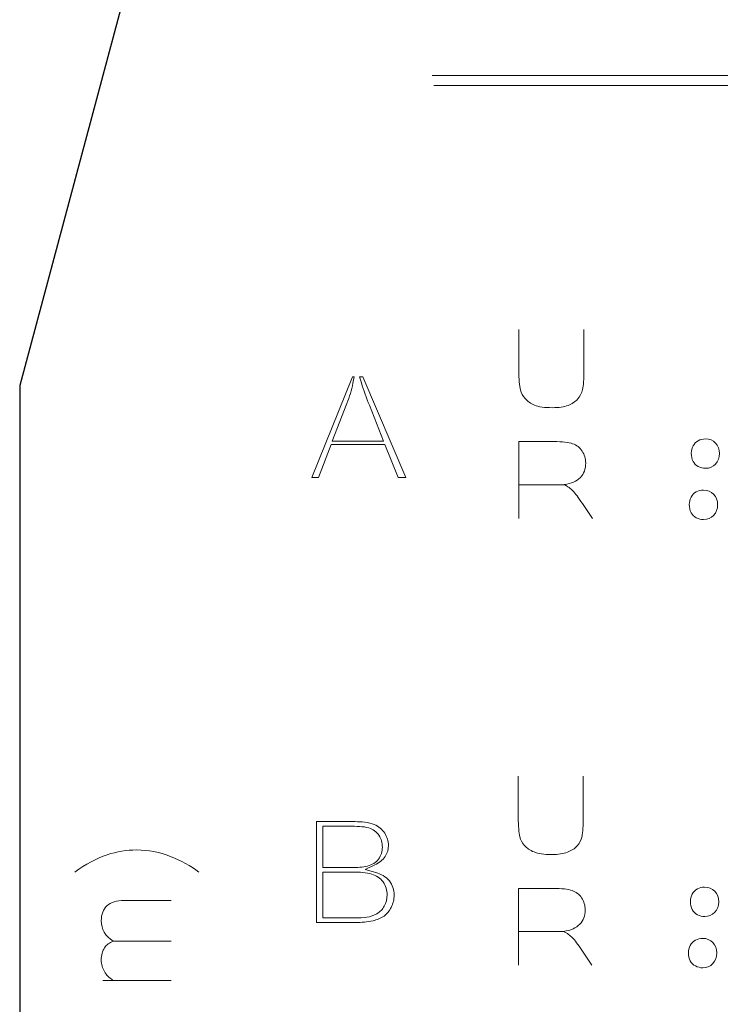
# Model space of a CAD drawing. Header units: millimetres. Extents: x 5 to 192, y 9 to 98.
# Tile 11 of 52: x 16 to 27, y 55 to 70. Entities that reach past the tile are written whole.
import ezdxf

# ---------------------------------------------------------------- set-up
doc = ezdxf.new("R2010")
doc.units = ezdxf.units.MM
doc.header["$MEASUREMENT"] = 0
doc.layers.add('Vrstva 1', color=7, linetype='Continuous')

msp = doc.modelspace()

# ---------------------------------------------------------------- linework, layer by layer
at = {"layer": 'Vrstva 1', "lineweight": 25}
for points in [[(18.292, 71.623), (18.292, 71.623), (16.376, 64.472), (16.376, 64.472)], [(16.376, 64.472), (16.376, 64.472), (16.376, 53.658), (16.376, 53.658)]]:
    msp.add_open_spline(points, degree=3, dxfattribs=at)
at = {"layer": 'Vrstva 1', "color": 250, "lineweight": 5}
for points in [[(22.596, 69.143), (22.596, 69.143), (77.734, 69.143), (77.734, 69.143)], [(22.619, 68.988), (22.619, 68.988), (77.756, 68.988), (77.756, 68.988)], [(24.597, 62.974), (24.597, 62.974), (23.902, 62.974), (23.902, 62.974)], [(24.588, 56.241), (24.588, 56.241), (23.893, 56.241), (23.893, 56.241)], [(18.661, 56.097), (18.661, 56.097), (17.789, 56.097), (17.789, 56.097)], [(18.662, 55.503), (18.662, 55.503), (17.63, 55.503), (17.63, 55.503)]]:
    msp.add_open_spline(points, degree=3, dxfattribs=at)
for points, knots in [([(24.882, 65.313), (24.882, 65.313), (24.882, 64.704), (24.882, 64.704), (24.882, 64.704), (24.882, 64.565), (24.876, 64.467), (24.862, 64.41), (24.862, 64.41), (24.849, 64.352), (24.824, 64.304), (24.788, 64.264), (24.788, 64.264), (24.752, 64.225), (24.704, 64.193), (24.643, 64.17), (24.643, 64.17), (24.583, 64.146), (24.504, 64.135), (24.407, 64.135), (24.407, 64.135), (24.289, 64.135), (24.2, 64.147), (24.139, 64.173), (24.139, 64.173), (24.079, 64.199), (24.031, 64.232), (23.996, 64.273), (23.996, 64.273), (23.96, 64.313), (23.937, 64.356), (23.926, 64.401), (23.926, 64.401), (23.91, 64.467), (23.902, 64.565), (23.902, 64.695), (23.902, 64.695), (23.902, 64.695), (23.902, 65.313), (23.902, 65.313)], [0, 0, 0, 0, 0.1, 0.1, 0.1, 0.1, 0.2, 0.2, 0.2, 0.2, 0.3, 0.3, 0.3, 0.3, 0.4, 0.4, 0.4, 0.4, 0.5, 0.5, 0.5, 0.5, 0.6, 0.6, 0.6, 0.6, 0.7, 0.7, 0.7, 0.7, 0.8, 0.8, 0.8, 0.8, 0.9, 0.9, 0.9, 0.9, 1, 1, 1, 1]), ([(21.5, 64.602), (21.5, 64.602), (21.528, 64.509), (21.528, 64.509), (21.528, 64.509), (21.561, 64.396), (21.605, 64.283), (21.648, 64.173), (21.648, 64.173), (21.648, 64.173), (21.862, 63.633), (21.862, 63.633), (21.862, 63.633), (21.862, 63.633), (21.088, 63.633), (21.088, 63.633), (21.088, 63.633), (21.088, 63.633), (21.31, 64.199), (21.31, 64.199), (21.31, 64.199), (21.349, 64.299), (21.379, 64.4), (21.401, 64.504), (21.401, 64.504), (21.401, 64.504), (21.421, 64.602), (21.421, 64.602), (21.421, 64.602), (21.421, 64.602), (21.392, 64.602), (21.392, 64.602), (21.392, 64.602), (21.392, 64.602), (20.781, 63.083), (20.781, 63.083), (20.781, 63.083), (20.781, 63.083), (20.882, 63.083), (20.882, 63.083), (20.882, 63.083), (20.882, 63.083), (21.071, 63.581), (21.071, 63.581), (21.071, 63.581), (21.071, 63.581), (21.882, 63.581), (21.882, 63.581), (21.882, 63.581), (21.882, 63.581), (22.083, 63.083), (22.083, 63.083), (22.083, 63.083), (22.083, 63.083), (22.2, 63.083), (22.2, 63.083), (22.2, 63.083), (22.2, 63.083), (21.549, 64.602), (21.549, 64.602), (21.549, 64.602), (21.549, 64.602), (21.5, 64.602), (21.5, 64.602)], [0, 0, 0, 0, 0.0625, 0.0625, 0.0625, 0.0625, 0.125, 0.125, 0.125, 0.125, 0.1875, 0.1875, 0.1875, 0.1875, 0.25, 0.25, 0.25, 0.25, 0.3125, 0.3125, 0.3125, 0.3125, 0.375, 0.375, 0.375, 0.375, 0.4375, 0.4375, 0.4375, 0.4375, 0.5, 0.5, 0.5, 0.5, 0.5625, 0.5625, 0.5625, 0.5625, 0.625, 0.625, 0.625, 0.625, 0.6875, 0.6875, 0.6875, 0.6875, 0.75, 0.75, 0.75, 0.75, 0.8125, 0.8125, 0.8125, 0.8125, 0.875, 0.875, 0.875, 0.875, 0.9375, 0.9375, 0.9375, 0.9375, 1, 1, 1, 1]), ([(26.501, 63.45), (26.501, 63.487), (26.51, 63.523), (26.528, 63.558), (26.528, 63.558), (26.546, 63.593), (26.572, 63.619), (26.604, 63.638), (26.604, 63.638), (26.637, 63.656), (26.674, 63.665), (26.714, 63.665), (26.714, 63.665), (26.777, 63.665), (26.828, 63.645), (26.868, 63.603), (26.868, 63.603), (26.908, 63.561), (26.928, 63.509), (26.928, 63.445), (26.928, 63.445), (26.928, 63.381), (26.908, 63.328), (26.868, 63.286), (26.868, 63.286), (26.827, 63.243), (26.776, 63.222), (26.715, 63.222), (26.715, 63.222), (26.677, 63.222), (26.641, 63.231), (26.607, 63.249), (26.607, 63.249), (26.572, 63.266), (26.546, 63.292), (26.528, 63.326), (26.528, 63.326), (26.51, 63.36), (26.501, 63.401), (26.501, 63.45)], [0, 0, 0, 0, 0.1, 0.1, 0.1, 0.1, 0.2, 0.2, 0.2, 0.2, 0.3, 0.3, 0.3, 0.3, 0.4, 0.4, 0.4, 0.4, 0.5, 0.5, 0.5, 0.5, 0.6, 0.6, 0.6, 0.6, 0.7, 0.7, 0.7, 0.7, 0.8, 0.8, 0.8, 0.8, 0.9, 0.9, 0.9, 0.9, 1, 1, 1, 1]), ([(23.904, 62.465), (23.904, 62.465), (23.904, 63.624), (23.904, 63.624), (23.904, 63.624), (23.904, 63.624), (24.427, 63.624), (24.427, 63.624), (24.427, 63.624), (24.558, 63.624), (24.654, 63.614), (24.713, 63.593), (24.713, 63.593), (24.773, 63.572), (24.821, 63.535), (24.856, 63.482), (24.856, 63.482), (24.892, 63.429), (24.91, 63.368), (24.91, 63.299), (24.91, 63.299), (24.91, 63.212), (24.883, 63.14), (24.829, 63.084), (24.829, 63.084), (24.775, 63.027), (24.693, 62.991), (24.585, 62.977), (24.585, 62.977), (24.639, 62.947), (24.684, 62.915), (24.718, 62.88), (24.718, 62.88), (24.753, 62.844), (24.8, 62.782), (24.86, 62.691), (24.86, 62.691), (24.86, 62.691), (25.01, 62.465), (25.01, 62.465)], [0, 0, 0, 0, 0.1, 0.1, 0.1, 0.1, 0.2, 0.2, 0.2, 0.2, 0.3, 0.3, 0.3, 0.3, 0.4, 0.4, 0.4, 0.4, 0.5, 0.5, 0.5, 0.5, 0.6, 0.6, 0.6, 0.6, 0.7, 0.7, 0.7, 0.7, 0.8, 0.8, 0.8, 0.8, 0.9, 0.9, 0.9, 0.9, 1, 1, 1, 1]), ([(26.472, 62.677), (26.472, 62.714), (26.481, 62.75), (26.499, 62.785), (26.499, 62.785), (26.517, 62.82), (26.542, 62.847), (26.575, 62.865), (26.575, 62.865), (26.608, 62.883), (26.645, 62.892), (26.685, 62.892), (26.685, 62.892), (26.748, 62.892), (26.799, 62.872), (26.839, 62.83), (26.839, 62.83), (26.879, 62.788), (26.899, 62.736), (26.899, 62.672), (26.899, 62.672), (26.899, 62.608), (26.879, 62.555), (26.838, 62.513), (26.838, 62.513), (26.798, 62.471), (26.747, 62.45), (26.686, 62.45), (26.686, 62.45), (26.648, 62.45), (26.612, 62.458), (26.577, 62.476), (26.577, 62.476), (26.543, 62.493), (26.517, 62.519), (26.499, 62.553), (26.499, 62.553), (26.481, 62.587), (26.472, 62.628), (26.472, 62.677)], [0, 0, 0, 0, 0.1, 0.1, 0.1, 0.1, 0.2, 0.2, 0.2, 0.2, 0.3, 0.3, 0.3, 0.3, 0.4, 0.4, 0.4, 0.4, 0.5, 0.5, 0.5, 0.5, 0.6, 0.6, 0.6, 0.6, 0.7, 0.7, 0.7, 0.7, 0.8, 0.8, 0.8, 0.8, 0.9, 0.9, 0.9, 0.9, 1, 1, 1, 1]), ([(24.874, 58.58), (24.874, 58.58), (24.874, 57.971), (24.874, 57.971), (24.874, 57.971), (24.874, 57.832), (24.867, 57.734), (24.854, 57.676), (24.854, 57.676), (24.84, 57.619), (24.816, 57.57), (24.78, 57.531), (24.78, 57.531), (24.743, 57.491), (24.695, 57.46), (24.635, 57.436), (24.635, 57.436), (24.575, 57.413), (24.495, 57.401), (24.398, 57.401), (24.398, 57.401), (24.281, 57.401), (24.192, 57.414), (24.131, 57.44), (24.131, 57.44), (24.07, 57.465), (24.022, 57.498), (23.987, 57.539), (23.987, 57.539), (23.952, 57.58), (23.929, 57.623), (23.918, 57.668), (23.918, 57.668), (23.901, 57.734), (23.893, 57.832), (23.893, 57.962), (23.893, 57.962), (23.893, 57.962), (23.893, 58.58), (23.893, 58.58)], [0, 0, 0, 0, 0.1, 0.1, 0.1, 0.1, 0.2, 0.2, 0.2, 0.2, 0.3, 0.3, 0.3, 0.3, 0.4, 0.4, 0.4, 0.4, 0.5, 0.5, 0.5, 0.5, 0.6, 0.6, 0.6, 0.6, 0.7, 0.7, 0.7, 0.7, 0.8, 0.8, 0.8, 0.8, 0.9, 0.9, 0.9, 0.9, 1, 1, 1, 1]), ([(20.851, 57.897), (20.851, 57.897), (20.851, 56.378), (20.851, 56.378), (20.851, 56.378), (20.851, 56.378), (21.442, 56.378), (21.442, 56.378), (21.442, 56.378), (21.528, 56.378), (21.62, 56.384), (21.704, 56.404), (21.704, 56.404), (21.762, 56.418), (21.821, 56.44), (21.869, 56.475), (21.869, 56.475), (21.916, 56.508), (21.95, 56.555), (21.976, 56.605), (21.976, 56.605), (22.006, 56.664), (22.021, 56.727), (22.021, 56.792), (22.021, 56.792), (22.021, 56.87), (21.999, 56.942), (21.95, 57.004), (21.95, 57.004), (21.898, 57.069), (21.825, 57.108), (21.743, 57.131), (21.743, 57.131), (21.743, 57.131), (21.583, 57.175), (21.583, 57.175), (21.583, 57.175), (21.583, 57.175), (21.732, 57.246), (21.732, 57.246), (21.732, 57.246), (21.795, 57.276), (21.85, 57.317), (21.887, 57.374), (21.887, 57.374), (21.92, 57.425), (21.937, 57.479), (21.937, 57.539), (21.937, 57.539), (21.937, 57.606), (21.916, 57.667), (21.879, 57.723), (21.879, 57.723), (21.841, 57.782), (21.789, 57.825), (21.722, 57.853), (21.722, 57.853), (21.635, 57.889), (21.525, 57.897), (21.432, 57.897), (21.432, 57.897), (21.432, 57.897), (20.851, 57.897), (20.851, 57.897)], [0, 0, 0, 0, 0.0625, 0.0625, 0.0625, 0.0625, 0.125, 0.125, 0.125, 0.125, 0.1875, 0.1875, 0.1875, 0.1875, 0.25, 0.25, 0.25, 0.25, 0.3125, 0.3125, 0.3125, 0.3125, 0.375, 0.375, 0.375, 0.375, 0.4375, 0.4375, 0.4375, 0.4375, 0.5, 0.5, 0.5, 0.5, 0.5625, 0.5625, 0.5625, 0.5625, 0.625, 0.625, 0.625, 0.625, 0.6875, 0.6875, 0.6875, 0.6875, 0.75, 0.75, 0.75, 0.75, 0.8125, 0.8125, 0.8125, 0.8125, 0.875, 0.875, 0.875, 0.875, 0.9375, 0.9375, 0.9375, 0.9375, 1, 1, 1, 1]), ([(20.948, 57.207), (20.948, 57.207), (20.948, 57.828), (20.948, 57.828), (20.948, 57.828), (20.948, 57.828), (21.357, 57.828), (21.357, 57.828), (21.357, 57.828), (21.442, 57.828), (21.558, 57.827), (21.639, 57.802), (21.639, 57.802), (21.704, 57.783), (21.756, 57.746), (21.793, 57.691), (21.793, 57.691), (21.828, 57.637), (21.844, 57.577), (21.844, 57.514), (21.844, 57.514), (21.844, 57.449), (21.827, 57.386), (21.787, 57.333), (21.787, 57.333), (21.746, 57.28), (21.688, 57.247), (21.622, 57.228), (21.622, 57.228), (21.552, 57.208), (21.458, 57.207), (21.386, 57.207), (21.386, 57.207), (21.386, 57.207), (20.948, 57.207), (20.948, 57.207)], [0, 0, 0, 0, 0.111111, 0.111111, 0.111111, 0.111111, 0.222222, 0.222222, 0.222222, 0.222222, 0.333333, 0.333333, 0.333333, 0.333333, 0.444444, 0.444444, 0.444444, 0.444444, 0.555556, 0.555556, 0.555556, 0.555556, 0.666667, 0.666667, 0.666667, 0.666667, 0.777778, 0.777778, 0.777778, 0.777778, 0.888889, 0.888889, 0.888889, 0.888889, 1, 1, 1, 1]), ([(19.076, 57.138), (18.954, 57.231), (18.811, 57.309), (18.648, 57.373), (18.648, 57.373), (18.485, 57.437), (18.316, 57.47), (18.14, 57.47), (18.14, 57.47), (17.986, 57.47), (17.838, 57.446), (17.697, 57.398), (17.697, 57.398), (17.533, 57.341), (17.37, 57.255), (17.207, 57.138)], [0, 0, 0, 0, 0.25, 0.25, 0.25, 0.25, 0.5, 0.5, 0.5, 0.5, 0.75, 0.75, 0.75, 0.75, 1, 1, 1, 1]), ([(20.948, 56.448), (20.948, 56.448), (20.948, 57.137), (20.948, 57.137), (20.948, 57.137), (20.948, 57.137), (21.412, 57.137), (21.412, 57.137), (21.412, 57.137), (21.498, 57.137), (21.601, 57.133), (21.684, 57.107), (21.684, 57.107), (21.754, 57.085), (21.812, 57.046), (21.854, 56.988), (21.854, 56.988), (21.897, 56.93), (21.915, 56.863), (21.915, 56.792), (21.915, 56.792), (21.915, 56.734), (21.903, 56.677), (21.873, 56.624), (21.873, 56.624), (21.847, 56.578), (21.811, 56.537), (21.763, 56.51), (21.763, 56.51), (21.717, 56.482), (21.663, 56.466), (21.609, 56.456), (21.609, 56.456), (21.557, 56.447), (21.495, 56.448), (21.442, 56.448), (21.442, 56.448), (21.442, 56.448), (20.948, 56.448), (20.948, 56.448)], [0, 0, 0, 0, 0.1, 0.1, 0.1, 0.1, 0.2, 0.2, 0.2, 0.2, 0.3, 0.3, 0.3, 0.3, 0.4, 0.4, 0.4, 0.4, 0.5, 0.5, 0.5, 0.5, 0.6, 0.6, 0.6, 0.6, 0.7, 0.7, 0.7, 0.7, 0.8, 0.8, 0.8, 0.8, 0.9, 0.9, 0.9, 0.9, 1, 1, 1, 1]), ([(23.895, 55.732), (23.895, 55.732), (23.895, 56.891), (23.895, 56.891), (23.895, 56.891), (23.895, 56.891), (24.418, 56.891), (24.418, 56.891), (24.418, 56.891), (24.55, 56.891), (24.645, 56.88), (24.705, 56.86), (24.705, 56.86), (24.764, 56.839), (24.812, 56.802), (24.848, 56.749), (24.848, 56.749), (24.884, 56.695), (24.902, 56.635), (24.902, 56.566), (24.902, 56.566), (24.902, 56.479), (24.874, 56.407), (24.82, 56.35), (24.82, 56.35), (24.766, 56.294), (24.685, 56.258), (24.577, 56.244), (24.577, 56.244), (24.631, 56.214), (24.675, 56.182), (24.71, 56.146), (24.71, 56.146), (24.745, 56.111), (24.792, 56.048), (24.851, 55.958), (24.851, 55.958), (24.851, 55.958), (25.002, 55.732), (25.002, 55.732)], [0, 0, 0, 0, 0.1, 0.1, 0.1, 0.1, 0.2, 0.2, 0.2, 0.2, 0.3, 0.3, 0.3, 0.3, 0.4, 0.4, 0.4, 0.4, 0.5, 0.5, 0.5, 0.5, 0.6, 0.6, 0.6, 0.6, 0.7, 0.7, 0.7, 0.7, 0.8, 0.8, 0.8, 0.8, 0.9, 0.9, 0.9, 0.9, 1, 1, 1, 1]), ([(26.49, 56.696), (26.49, 56.733), (26.499, 56.769), (26.517, 56.804), (26.517, 56.804), (26.535, 56.839), (26.56, 56.865), (26.593, 56.883), (26.593, 56.883), (26.626, 56.902), (26.662, 56.911), (26.703, 56.911), (26.703, 56.911), (26.765, 56.911), (26.816, 56.89), (26.856, 56.849), (26.856, 56.849), (26.896, 56.807), (26.916, 56.754), (26.916, 56.691), (26.916, 56.691), (26.916, 56.627), (26.896, 56.574), (26.856, 56.531), (26.856, 56.531), (26.816, 56.489), (26.765, 56.468), (26.704, 56.468), (26.704, 56.468), (26.666, 56.468), (26.63, 56.477), (26.595, 56.495), (26.595, 56.495), (26.561, 56.512), (26.535, 56.538), (26.517, 56.572), (26.517, 56.572), (26.499, 56.606), (26.49, 56.647), (26.49, 56.696)], [0, 0, 0, 0, 0.1, 0.1, 0.1, 0.1, 0.2, 0.2, 0.2, 0.2, 0.3, 0.3, 0.3, 0.3, 0.4, 0.4, 0.4, 0.4, 0.5, 0.5, 0.5, 0.5, 0.6, 0.6, 0.6, 0.6, 0.7, 0.7, 0.7, 0.7, 0.8, 0.8, 0.8, 0.8, 0.9, 0.9, 0.9, 0.9, 1, 1, 1, 1]), ([(17.775, 55.514), (17.724, 55.545), (17.683, 55.586), (17.653, 55.638), (17.653, 55.638), (17.622, 55.69), (17.606, 55.749), (17.606, 55.815), (17.606, 55.815), (17.606, 55.888), (17.622, 55.949), (17.654, 55.996), (17.654, 55.996), (17.686, 56.043), (17.73, 56.076), (17.787, 56.095), (17.787, 56.095), (17.667, 56.174), (17.606, 56.276), (17.606, 56.402), (17.606, 56.402), (17.606, 56.501), (17.635, 56.576), (17.692, 56.629), (17.692, 56.629), (17.748, 56.682), (17.836, 56.709), (17.953, 56.709), (17.953, 56.709), (17.953, 56.709), (18.662, 56.709), (18.662, 56.709)], [0, 0, 0, 0, 0.125, 0.125, 0.125, 0.125, 0.25, 0.25, 0.25, 0.25, 0.375, 0.375, 0.375, 0.375, 0.5, 0.5, 0.5, 0.5, 0.625, 0.625, 0.625, 0.625, 0.75, 0.75, 0.75, 0.75, 0.875, 0.875, 0.875, 0.875, 1, 1, 1, 1]), ([(26.46, 55.923), (26.46, 55.96), (26.47, 55.996), (26.487, 56.031), (26.487, 56.031), (26.505, 56.066), (26.531, 56.092), (26.563, 56.111), (26.563, 56.111), (26.596, 56.129), (26.633, 56.138), (26.673, 56.138), (26.673, 56.138), (26.736, 56.138), (26.787, 56.117), (26.827, 56.076), (26.827, 56.076), (26.867, 56.034), (26.887, 55.981), (26.887, 55.918), (26.887, 55.918), (26.887, 55.854), (26.867, 55.801), (26.827, 55.759), (26.827, 55.759), (26.786, 55.716), (26.736, 55.695), (26.674, 55.695), (26.674, 55.695), (26.636, 55.695), (26.6, 55.704), (26.566, 55.722), (26.566, 55.722), (26.531, 55.739), (26.505, 55.765), (26.487, 55.799), (26.487, 55.799), (26.47, 55.833), (26.46, 55.874), (26.46, 55.923)], [0, 0, 0, 0, 0.1, 0.1, 0.1, 0.1, 0.2, 0.2, 0.2, 0.2, 0.3, 0.3, 0.3, 0.3, 0.4, 0.4, 0.4, 0.4, 0.5, 0.5, 0.5, 0.5, 0.6, 0.6, 0.6, 0.6, 0.7, 0.7, 0.7, 0.7, 0.8, 0.8, 0.8, 0.8, 0.9, 0.9, 0.9, 0.9, 1, 1, 1, 1])]:
    msp.add_open_spline(points, degree=3, knots=knots, dxfattribs=at)

doc.saveas('drawing.dxf')
